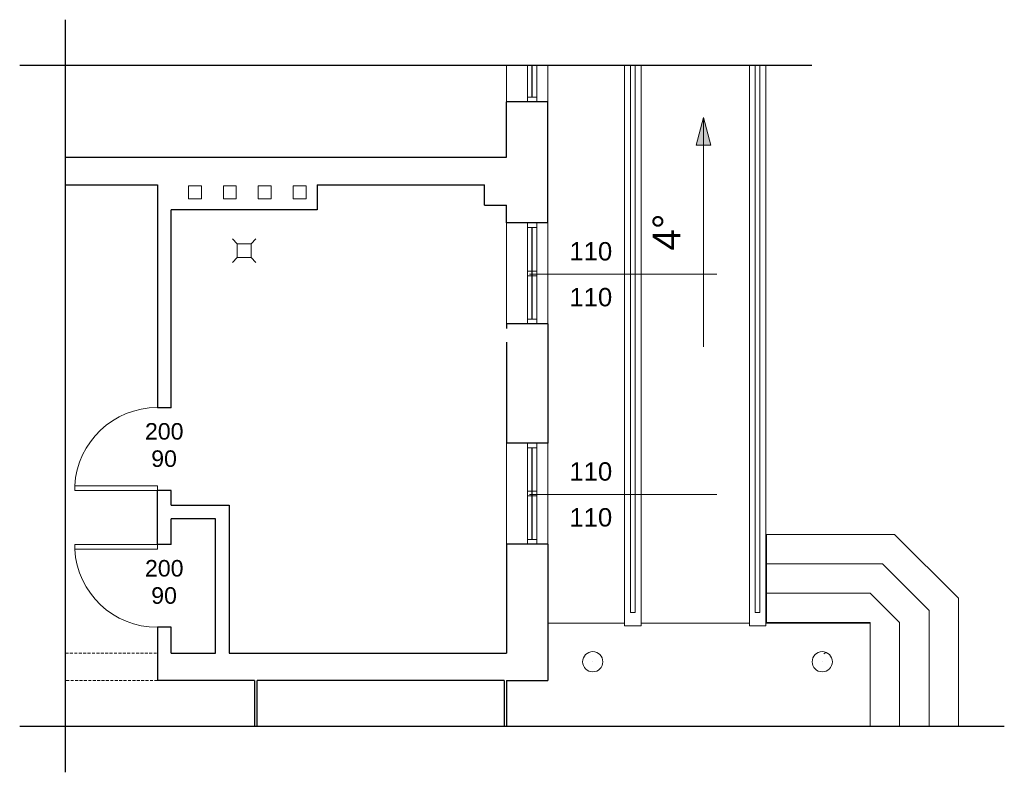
# Model space of a CAD drawing. Header units: centimetres. Extents: x -29037 to 42206, y 10525 to 11714.
import ezdxf
from ezdxf.lldxf.tags import DXFTag

# ---------------------------------------------------------------- set-up
doc = ezdxf.new("R2010")
doc.units = ezdxf.units.CM
doc.linetypes.add('Wyburzony', pattern=[4.8, 3.2, -1.6])
for name, color, linetype, lineweight in [('A-DETL-DEMO', 250, 'Wyburzony', 9), ('A-DOOR', 250, 'Continuous', 9), ('A-DOOR-IDEN', 250, 'Continuous', 9), ('A-FLOR', 250, 'Continuous', 9), ('A-FLOR-HRAL', 250, 'Continuous', 9), ('A-GLAZ', 250, 'Continuous', 9), ('A-GLAZ-IDEN', 250, 'Continuous', 9), ('A-WALL', 250, 'Continuous', 9), ('G-ANNO-DIMS', 250, 'Continuous', 9), ('IS_Opis', 250, 'Continuous', 9), ('S-COLS', 250, 'Continuous', 9)]:
    doc.layers.add(name, color=color, linetype=linetype, lineweight=lineweight)
doc.styles.add('Arial_1', font='arial.ttf', dxfattribs={"height": 200})
doc.styles.add('Arial_4', font='arial.ttf', dxfattribs={"height": 180})
doc.styles.add('Arial_5', font='arial.ttf', dxfattribs={"height": 300})
tags = doc.linetypes.add('DASH', pattern=[15, 10, -5]).pattern_tags.tags
tags[6:7] = [DXFTag(74, 4), DXFTag(75, 0), DXFTag(340, '0'), DXFTag(46, 0.0), DXFTag(50, 0.0), DXFTag(44, 0.0), DXFTag(45, 0.0)]
tags[4:5] = [DXFTag(74, 4), DXFTag(75, 0), DXFTag(340, '0'), DXFTag(46, 0.0), DXFTag(50, 0.0), DXFTag(44, 0.0), DXFTag(45, 0.0)]

# ---------------------------------------------------------------- blocks, each defined once
blk = doc.blocks.new('M_Jednoskrzydłowe płytowe - 90x200-421705-PARTER')
at = {"layer": 'A-DOOR', "lineweight": 18}
for p, q in [((399, -75), (399, -975)), ((450, -75), (399, -75)), ((450, -75), (450, -975)), ((450, -975), (399, -975))]:
    blk.add_line(p, q, dxfattribs=at)
at = {"layer": 'A-DOOR'}
blk.add_arc((450, -75), 902, 180, 266.7576, dxfattribs=at)
blk = doc.blocks.new('Słup RO _EN 10210-2_ - RO273x25 2-503704-PARTER')
at = {"layer": 'S-COLS'}
h = blk.add_hatch(dxfattribs=at)
h.set_pattern_fill('FP_2', color=256, style=0, pattern_type=2)
h.set_pattern_definition([(50, (-38650.5, 4706.65), (728.7365, -63.756), [76.2, -838.2]), (355, (-38650.5, 4706.65), (-140.972, 764.228), [60.96, -670.56]), (100.451, (-38589.8, 4701.34), (587.77, 700.467), [64.76, -712.36]), (46.184, (-38650.5, 4909.85), (1084.316, -168.17), [114.3, -1257.3]), (96.636, (-38560.2, 4895.8), (949.61, 989.71), [97.14, -1068.54]), (351.184, (-38650.5, 4909.9), (949.62, 989.7), [91.44, -1005.84]), (21, (-38548.9, 4859.05), (606.458, -409.061), [76.2, -838.2]), (326, (-38548.9, 4859.05), (247.208, 736.753), [60.96, -670.56]), (71.451, (-38498.4, 4824.96), (853.668, 327.685), [64.76, -712.36]), (37.5, (-38650.52, 4706.65), (12.3547, 338.2201), [33.528, -628.904, 33.528, -647.192, -673.1]), (37.5, (-38650.52, 4706.65), (12.3547, 338.2201), [-1343.152, 33.528, -639.572]), (7.5, (-38650.52, 4706.65), (267.279, 400.722), [33.528, -354.584, 33.528, -613.664, -256.54]), (7.5, (-38650.52, 4706.65), (267.279, 400.722), [-1035.304, 33.528, -223.012]), (327.5, (-38877.1, 4706.65), (542.3633, -22.9153), [33.528, -220.472, 33.528, -1810.512]), (327.5, (-38877.1, 4706.65), (542.3633, -22.9153), [-287.528, -758.952, 33.528, -1018.032]), (317.5, (-38978.7, 4706.65), (592.517, 101.707), [33.528, -296.672, 33.528, -492.76, -746.76]), (317.5, (-38978.7, 4706.65), (592.517, 101.707), [-856.488, 33.528, -713.232])])
h.paths.add_polyline_path([(0, -111), (34, -105), (65, -89), (89, -65), (105, -34), (110, 0), (105, 34), (89, 65), (65, 89), (34, 105), (0, 110), (-34, 105), (-65, 89), (-89, 65), (-105, 34), (-111, 0), (-105, -34), (-89, -65), (-65, -89), (-34, -105)])
for radius, start, end in [(110, 360, 180), (110, 180, 360), (0.5, 0, 180), (0.5, 180, 0)]:
    blk.add_arc((0, 0), radius, start, end, dxfattribs=at)
blk = doc.blocks.new('Słup RO _EN 10210-2_ - RO273x25 2-503729-PARTER')
at = {"layer": 'S-COLS'}
for radius, start, end in [(110, 360, 180), (110, 180, 360), (0.5, 0, 180), (0.5, 180, 0)]:
    blk.add_arc((0, 0), radius, start, end, dxfattribs=at)
blk = doc.blocks.new('Okno_ramowe_2 belki_pionowo - 120x150-455170-PARTER')
at = {"layer": 'A-GLAZ', "lineweight": 18}
for p, q in [((-509, 105), (-559, 105)), ((-559, 5), (-509, 5)), ((-509, 5), (-509, 105)), ((491, 55), (-509, 55)), ((-509, 55), (-509, 50)), ((-509, 50), (491, 50)), ((16, 105), (-34, 105)), ((-34, 105), (-34, 5)), ((-34, 5), (16, 5)), ((16, 5), (16, 105)), ((491, 105), (491, 5)), ((541, 105), (491, 105)), ((491, 50), (491, 55)), ((491, 5), (541, 5))]:
    blk.add_line(p, q, dxfattribs=at)
at = {"layer": 'A-GLAZ'}
for p, q in [((-34, 105), (-509, 105)), ((-509, 5), (-34, 5)), ((491, 105), (16, 105)), ((16, 5), (491, 5))]:
    blk.add_line(p, q, dxfattribs=at)
blk = doc.blocks.new('M_Jednoskrzydłowe płytowe - 90x200-421919-PARTER')
at = {"layer": 'A-DOOR', "lineweight": 18}
for p, q in [((399, 75), (399, 975)), ((450, 975), (399, 975)), ((450, 75), (450, 975)), ((450, 75), (399, 75))]:
    blk.add_line(p, q, dxfattribs=at)
at = {"layer": 'A-DOOR'}
blk.add_arc((450, 75), 902, 93.2424, 180, dxfattribs=at)
blk = doc.blocks.new('M_Oznaczenie okna - M_Oznaczenie okna-3796-PARTER')
at = {"layer": 'A-GLAZ-IDEN'}
blk.add_line((-0.1, 3.25), (-0.1, -17.16), dxfattribs=at)
blk = doc.blocks.new('A$C0B3E5DB6')
for p, q in [((-12.8, 5.3), (-7.5, 0)), ((12.8, 5.3), (7.5, 0)), ((-12.8, -20.3), (-7.5, -15)), ((12.8, -20.3), (7.5, -15))]:
    blk.add_line(p, q)
blk.add_lwpolyline([(7.5, -15), (-7.5, -15), (-7.5, 0), (7.5, 0)], close=True)

msp = doc.modelspace()

# ---------------------------------------------------------------- hatches: boundary and pattern name
at = {"layer": 'G-ANNO-DIMS', "true_color": 0x000000}
msp.add_hatch(color=18, dxfattribs=at).paths.add_polyline_path([(41878.5, 11239.1), (41870.5, 11209.1), (41886.5, 11209.1)])

# ---------------------------------------------------------------- linework, layer by layer
at = {"color": 18, "linetype": 'DASH', "true_color": 0x000000}
for p, q in [((41183.6, 10525.4), (41183.6, 11345.7)), ((41996.4, 11295.7), (41133.6, 11295.7)), ((42206.1, 10575.4), (41133.6, 10575.4))]:
    msp.add_line(p, q, dxfattribs=at)
at = {"layer": 'A-DETL-DEMO', "color": 18, "true_color": 0x000000}
for p, q in [((41183.6, 10655.4), (41283.6, 10655.4)), ((41283.6, 10625.4), (41183.6, 10625.4))]:
    msp.add_line(p, q, dxfattribs=at)
at = {"layer": 'A-FLOR', "color": 18, "true_color": 0x000000}
for p, q in [((41947, 10784.6), (41947, 10688.6)), ((42086.6, 10784.6), (41947, 10784.6)), ((42156.1, 10715.1), (42086.6, 10784.6)), ((42073.3, 10752.6), (41947, 10752.6)), ((42124.1, 10701.8), (42073.3, 10752.6)), ((42060.1, 10720.6), (41947, 10720.6)), ((42092.1, 10688.6), (42060.1, 10720.6)), ((42156.1, 10575.4), (42156.1, 10715.1)), ((42124.1, 10575.4), (42124.1, 10701.8)), ((41792.4, 10688.1), (41708.8, 10688.1)), ((41928.4, 10688.1), (41810.4, 10688.1)), ((42060.1, 10688.1), (41946.4, 10688.1)), ((41947, 10688.6), (42060.1, 10688.6)), ((42060.1, 10575.4), (42060.1, 10688.6)), ((42092.1, 10575.4), (42092.1, 10688.6))]:
    msp.add_line(p, q, dxfattribs=at)
at = {"layer": 'A-FLOR-HRAL', "color": 18, "true_color": 0x000000}
for p, q in [((41798.9, 10699.6), (41798.9, 11295.7)), ((41803.9, 10699.6), (41803.9, 11295.7)), ((41934.9, 10699.6), (41934.9, 11295.7)), ((41939.9, 10699.6), (41939.9, 11295.7)), ((41798.9, 10699.6), (41803.9, 10699.6)), ((41934.9, 10699.6), (41939.9, 10699.6))]:
    msp.add_line(p, q, dxfattribs=at)
at = {"layer": 'A-GLAZ', "color": 18, "true_color": 0x000000}
for p, q in [((41686.8, 11295.7), (41686.8, 11261.2)), ((41696.8, 11261.2), (41696.8, 11295.7))]:
    msp.add_line(p, q, dxfattribs=at)
at = {"layer": 'A-GLAZ', "color": 18, "lineweight": 18, "true_color": 0x000000}
for p, q in [((41691.3, 11295.7), (41691.3, 11261.2)), ((41691.8, 11261.2), (41691.8, 11295.7)), ((41696.8, 11261.2), (41686.8, 11261.2)), ((41686.8, 11261.2), (41686.8, 11256.2)), ((41691.3, 11261.2), (41691.8, 11261.2)), ((41696.8, 11256.2), (41696.8, 11261.2))]:
    msp.add_line(p, q, dxfattribs=at)
at = {"layer": 'A-WALL', "color": 18, "true_color": 0x000000}
for p, q in [((41663.8, 11256.2), (41663.8, 11295.7)), ((41708.8, 11295.7), (41708.8, 11256.2)), ((41792.4, 10684.9), (41792.4, 11295.7)), ((41810.4, 11295.7), (41810.4, 10684.9)), ((41928.4, 10684.9), (41928.4, 11295.7)), ((41946.4, 11295.7), (41946.4, 10684.9)), ((41663.8, 11014.2), (41663.8, 11124.2)), ((41708.8, 11124.2), (41708.8, 11014.2)), ((41663.8, 10774.2), (41663.8, 10884.2)), ((41708.8, 10884.2), (41708.8, 10774.2)), ((41810.4, 10684.9), (41792.4, 10684.9)), ((41946.4, 10684.9), (41928.4, 10684.9))]:
    msp.add_line(p, q, dxfattribs=at)
at = {"layer": 'A-WALL', "color": 18, "lineweight": 25, "true_color": 0x000000}
for p, q in [((41663.8, 11195.7), (41663.8, 11256.2)), ((41708.8, 11256.2), (41663.8, 11256.2)), ((41708.8, 11124.2), (41708.8, 11256.2)), ((41183.6, 11195.7), (41663.8, 11195.7)), ((41183.6, 11165.7), (41283.6, 11165.7)), ((41283.6, 11165.7), (41283.6, 10922.7)), ((41457.5, 11165.7), (41639.8, 11165.7)), ((41457.5, 11165.7), (41457.5, 11138.6)), ((41639.8, 11143.7), (41639.8, 11165.7)), ((41639.8, 11143.7), (41663.8, 11143.7)), ((41663.8, 11124.2), (41663.8, 11143.7)), ((41298.6, 10922.7), (41298.6, 11138.6)), ((41457.5, 11138.6), (41298.6, 11138.6)), ((41708.8, 11124.2), (41663.8, 11124.2)), ((41663.8, 11014.2), (41663.8, 11009.2)), ((41708.8, 11014.2), (41663.8, 11014.2)), ((41708.8, 11014.2), (41708.8, 10884.2)), ((41663.8, 10994.2), (41663.8, 10884.2)), ((41298.6, 10922.7), (41283.6, 10922.7)), ((41708.8, 10884.2), (41663.8, 10884.2)), ((41283.6, 10773.6), (41283.6, 10832.7)), ((41298.6, 10832.7), (41283.6, 10832.7)), ((41298.6, 10816.7), (41298.6, 10832.7)), ((41298.6, 10816.7), (41361.8, 10816.7)), ((41361.8, 10816.7), (41361.8, 10655.4)), ((41346.8, 10801.7), (41298.6, 10801.7)), ((41298.6, 10773.6), (41298.6, 10801.7)), ((41346.8, 10655.4), (41346.8, 10801.7)), ((41298.6, 10773.6), (41283.6, 10773.6)), ((41663.8, 10774.2), (41663.8, 10655.4)), ((41708.8, 10774.2), (41663.8, 10774.2)), ((41708.8, 10774.2), (41708.8, 10625.4)), ((41298.6, 10683.6), (41283.6, 10683.6)), ((41283.6, 10683.6), (41283.6, 10625.4)), ((41298.6, 10655.4), (41298.6, 10683.6)), ((41298.6, 10655.4), (41346.8, 10655.4)), ((41361.8, 10655.4), (41663.8, 10655.4)), ((41389.2, 10625.4), (41283.6, 10625.4)), ((41389.2, 10625.4), (41389.2, 10575.4)), ((41661.3, 10625.4), (41392.2, 10625.4)), ((41392.2, 10575.4), (41392.2, 10625.4)), ((41661.3, 10625.4), (41661.3, 10575.4)), ((41663.8, 10625.4), (41708.8, 10625.4)), ((41664.3, 10575.4), (41664.3, 10625.4))]:
    msp.add_line(p, q, dxfattribs=at)
at = {"layer": 'A-WALL'}
for points in [[(41317.5, 11150.6), (41331.5, 11150.6), (41331.5, 11164.6), (41317.5, 11164.6)], [(41355.5, 11150.6), (41369.5, 11150.6), (41369.5, 11164.6), (41355.5, 11164.6)], [(41393.5, 11150.6), (41407.5, 11150.6), (41407.5, 11164.6), (41393.5, 11164.6)], [(41431.5, 11150.6), (41445.5, 11150.6), (41445.5, 11164.6), (41431.5, 11164.6)]]:
    msp.add_lwpolyline(points, close=True, dxfattribs=at)
at = {"layer": 'G-ANNO-DIMS', "color": 18, "true_color": 0x000000}
for p, q in [((41878.5, 11239.1), (41870.5, 11209.1)), ((41886.5, 11209.1), (41878.5, 11239.1)), ((41878.5, 10989.1), (41878.5, 11239.1)), ((41870.5, 11209.1), (41886.5, 11209.1))]:
    msp.add_line(p, q, dxfattribs=at)

# ---------------------------------------------------------------- block references
at = {"layer": 'A-DOOR', "color": 18, "true_color": 0x000000, "xscale": 0.1, "yscale": 0.1, "zscale": 0.1}
for name, p, rotation in [('M_Jednoskrzydłowe płytowe - 90x200-421705-PARTER', (41291.1, 10877.7), 270), ('M_Jednoskrzydłowe płytowe - 90x200-421919-PARTER', (41291.1, 10728.6), 90)]:
    msp.add_blockref(name, p, dxfattribs=dict(at, rotation=rotation))
at = {"layer": 'A-GLAZ', "color": 18, "true_color": 0x000000, "xscale": 0.1, "yscale": 0.1, "zscale": 0.1, "rotation": 270}
for p in [(41686.3, 11068.3), (41686.3, 10828.3)]:
    msp.add_blockref('Okno_ramowe_2 belki_pionowo - 120x150-455170-PARTER', p, dxfattribs=at)
at = {"layer": 'A-GLAZ-IDEN', "color": 18, "true_color": 0x000000, "xscale": 9.999999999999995, "yscale": 9.999999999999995, "zscale": 9.999999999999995, "rotation": 90}
for p in [(41721.3, 11069.2), (41721.3, 10829.2)]:
    msp.add_blockref('M_Oznaczenie okna - M_Oznaczenie okna-3796-PARTER', p, dxfattribs=at)
at = {"layer": 'IS_Opis', "linetype": 'ByBlock', "lineweight": 40}
msp.add_blockref('A$C0B3E5DB6', (41378.1, 11101.4), dxfattribs=at)
at = {"layer": 'S-COLS', "color": 18, "true_color": 0x000000, "xscale": 0.1, "yscale": 0.1, "zscale": 0.1}
for name, p in [('Słup RO _EN 10210-2_ - RO273x25 2-503729-PARTER', (41757.8, 10645.9)), ('Słup RO _EN 10210-2_ - RO273x25 2-503704-PARTER', (42007.8, 10645.9))]:
    msp.add_blockref(name, p, dxfattribs=at)

# ---------------------------------------------------------------- texts
at = {"layer": 'A-DOOR-IDEN', "color": 18, "true_color": 0x000000, "char_height": 18, "attachment_point": 1, "style": 'Arial_4'}
for s, insert, width in [('200', (41270.1, 10906), 50.506), ('90', (41276.9, 10876.3), 33.671), ('200', (41270.1, 10756.8), 50.506), ('90', (41276.9, 10727.1), 33.671)]:
    msp.add_mtext(s, dxfattribs=dict(at, insert=insert, width=width))
at = {"layer": 'A-GLAZ-IDEN', "color": 18, "true_color": 0x000000, "char_height": 20, "width": 57.721, "attachment_point": 1, "style": 'Arial_1'}
for insert in [(41732.4, 11103.3), (41732.4, 11053.3), (41732.4, 10863.3), (41732.4, 10813.3)]:
    msp.add_mtext('110', dxfattribs=dict(at, insert=insert))
at = {"layer": 'G-ANNO-DIMS', "color": 18, "true_color": 0x000000, "insert": (41823.1, 11094.2), "char_height": 30, "width": 47.745, "attachment_point": 1, "rotation": 90, "line_spacing_factor": 0.941778, "style": 'Arial_5', "bg_fill": 3, "box_fill_scale": 1.25, "bg_fill_color": 256, "bg_fill_true_color": 13158600, "bg_fill_transparency": 0}
msp.add_mtext('4°', dxfattribs=at)

doc.saveas('drawing.dxf')
